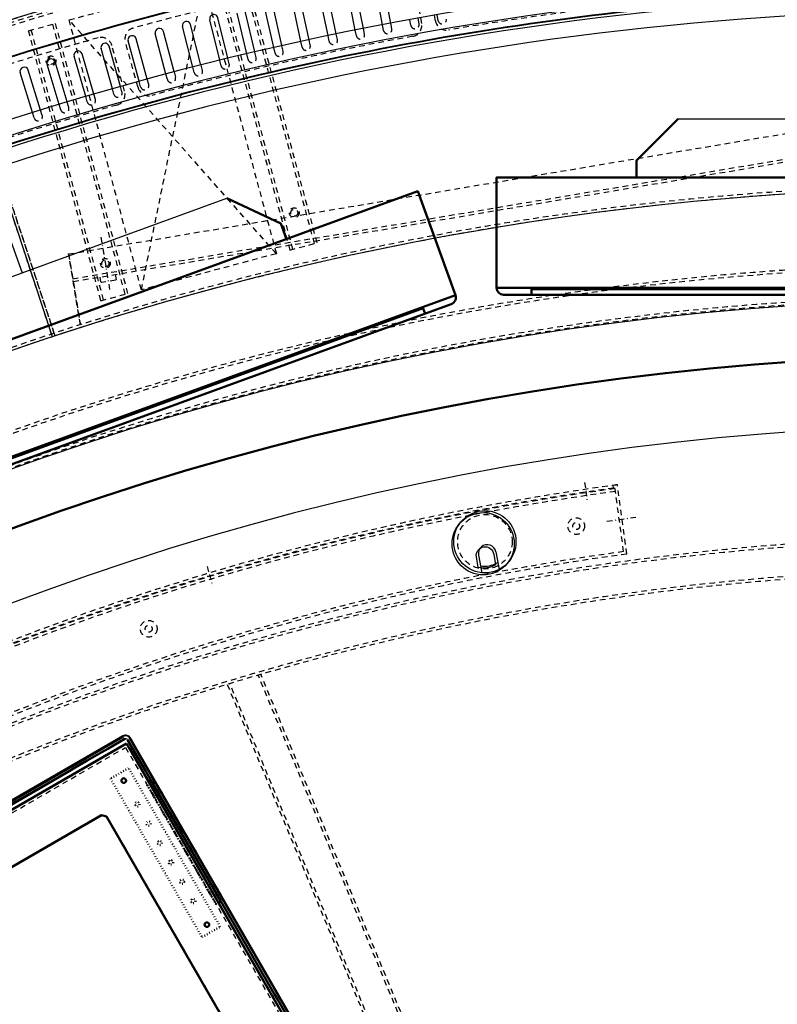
# Model space of a CAD drawing. Extents: x -7591 to -2491, y 6498 to 10061.
# Tile 51 of 125: x -5872 to -5329, y 8564 to 9269. Entities that reach past the tile are written whole.
import ezdxf

# ---------------------------------------------------------------- set-up
doc = ezdxf.new("R2010")
doc.units = 0
doc.header["$MEASUREMENT"] = 0
for name, pattern in [('DASHDOT', [8.5, 4, -2, 0.5, -2]), ('DOT', [2, 0.5, -1.5]), ('HIDDEN', [7, 4, -3])]:
    doc.linetypes.add(name, pattern=pattern)
doc.layers.get('0').update_dxf_attribs({"linetype": 'CONTINUOUS'})
doc.layers.add('LE_ALL', color=7, linetype='CONTINUOUS', lineweight=50)
doc.layers.add('LE_HIDDEN', color=7, linetype='CONTINUOUS')
doc.layers.add('LE_MIDDLE', color=7, linetype='CONTINUOUS')

msp = doc.modelspace()

# ---------------------------------------------------------------- linework, layer by layer
for p, q in [((-5606.08, 9266.14), (-5611.65, 9295.5)), ((-5645.07, 9258.44), (-5651.15, 9287.7)), ((-5625.59, 9262.37), (-5631.42, 9291.69)), ((-5683.92, 9250.05), (-5690.51, 9279.21)), ((-5670.37, 9253.06), (-5676.72, 9282.26)), ((-5664.51, 9254.33), (-5670.85, 9283.54)), ((-5709.13, 9244.24), (-5715.98, 9273.33)), ((-5703.28, 9245.61), (-5710.14, 9274.7)), ((-5689.77, 9248.73), (-5696.37, 9277.88)), ((-5728.44, 9239.57), (-5735.55, 9268.6)), ((-5766.95, 9229.74), (-5774.56, 9258.64)), ((-5747.72, 9234.74), (-5755.07, 9263.71)), ((-5786.14, 9224.57), (-5794, 9253.4)), ((-5805.28, 9219.23), (-5813.39, 9248)), ((-5843.39, 9207.95), (-5852.03, 9236.68)), ((-5824.37, 9213.73), (-5832.74, 9242.42)), ((-5862.41, 9202.23), (-5871.28, 9230.77)), ((-5400.29, 9197.8), (-4968.29, 9197.8)), ((-5848.2, 9041.79), (-5896.74, 9188.99)), ((-6129.23, 8993.1), (-5723.29, 9140.85)), ((-5530.9, 8887.86), (-5528.52, 8875.29))]:
    msp.add_line(p, q)
for points in [[(-3319.19, 8334.81, 0.111006), (-4057.65, 9007.3, 0.000315), (-4060.15, 9008.72, 0.005079), (-4100.61, 9031.15, 0.000315), (-4103.13, 9032.51, 0.252871), (-6267.97, 9031.15, 0.005079), (-6308.43, 9008.72, 0.111325), (-7049.39, 8334.81)], [(-5631.48, 9261.2), (-5637.31, 9290.51, -1), (-5631.42, 9291.69)], [(-5611.97, 9265.02), (-5617.55, 9294.38, -1), (-5611.65, 9295.5)], [(-5650.94, 9257.21), (-5657.03, 9286.48, -1), (-5651.15, 9287.7)], [(-5722.61, 9241), (-5729.72, 9270.03, 1), (-5735.55, 9268.6)], [(-5741.9, 9236.21), (-5749.26, 9265.18, 1), (-5755.07, 9263.71)], [(-5741.9, 9236.21), (-5749.26, 9265.18, 1), (-5755.07, 9263.71)], [(-5761.15, 9231.26), (-5768.76, 9260.17, 1), (-5774.56, 9258.64)], [(-5761.15, 9231.26), (-5768.76, 9260.17, 1), (-5774.56, 9258.64)], [(-5799.5, 9220.86), (-5807.62, 9249.63, 1), (-5813.39, 9248)], [(-5780.35, 9226.15), (-5788.21, 9254.98, 1), (-5794, 9253.4)], [(-5818.61, 9215.41), (-5826.98, 9244.1, 1), (-5832.74, 9242.42)], [(-5837.67, 9209.79), (-5846.29, 9238.41, 1), (-5852.03, 9236.68)], [(-5856.68, 9204.01), (-5865.55, 9232.55, 1), (-5871.28, 9230.77)], [(-5532.36, 8886.23), (-5531.12, 8878.61, -0.186805), (-5543.56, 8876.58), (-5544.8, 8884.21, -1), (-5532.36, 8886.23)], [(-5530.9, 8887.86, 1), (-5543.28, 8885.51), (-5540.89, 8872.94)], [(-5958.88, 8165.33), (-5582.16, 8382.83, 0.414214), (-5580.69, 8388.3), (-5792.24, 8754.7, 0.414214), (-5797.7, 8756.17), (-6174.42, 8538.67, 0.414214), (-6175.89, 8533.2)]]:
    msp.add_lwpolyline(points, format="xyb")
for points in [[(-5591.71, 9264.62), (-5591.71, 9264.62)], [(-5708.18, 9240.23), (-5708.18, 9240.23)], [(-5982.64, 9046.45), (-5999.4, 9092.5), (-5886.64, 9133.54), (-5869.88, 9087.49)]]:
    msp.add_lwpolyline(points)
for centre in [(-5539.95, 8893.66), (-5538.69, 8895.08)]:
    msp.add_circle(centre, 22.25)
for centre, radius, start, end in [((-5184.29, 7028.43), 2396.87, 31.73211, 148.26789), ((-5184.29, 7028.43), 2391.87, 31.73211, 148.26789), ((-5184.29, 7028.43), 2372, 31.75, 148.25), ((-5184.29, 7028.43), 2370, 31.79835, 148.20165), ((-5184.29, 7028.43), 2345, 32.74999, 147.24999), ((-5184.29, 7028.43), 2320, 95.44826, 110.05174), ((-5184.29, 7028.43), 2319.5, 95.44826, 110.05174), ((-5184.29, 7028.43), 2266.16, 35.00882, 144.99118), ((-5184.29, 7028.43), 2258.06, 35.00886, 144.99114), ((-5184.29, 7028.43), 2260.5, 95.4521, 110.0479), ((-5184.29, 7028.43), 2247.11, 35.0089, 144.9911), ((-5184.29, 7028.43), 2260, 95.4521, 110.0479), ((-5184.29, 7028.43), 2120, 90, 129.25), ((-5184.29, 7028.43), 2040, 31.79835, 148.20165), ((-5184.29, 7028.43), 1950, 32.04534, 147.95466), ((-5538.69, 8895.08), 17.45, -100.41231, -58.08769), ((-5795.7, 8752.7), 3.5, 30, 120), ((-5795.7, 8752.7), 1.5, 30, 120)]:
    msp.add_arc(centre, radius, start, end)
at = {"layer": 'LE_ALL'}
for p, q in [((-5505.29, 9071.8), (-5505.29, 9076.8)), ((-5505.29, 9075.8), (-4863.29, 9075.8)), ((-4843.29, 9071.8), (-5525.29, 9071.8)), ((-5562.73, 9065.2), (-6203.6, 8831.94)), ((-6186.17, 8842.54), (-5582.89, 9062.12)), ((-5581.52, 9058.36), (-5583.23, 9063.06)), ((-6170.99, 8533.72), (-5795.14, 8750.72)), ((-5795.14, 8750.72), (-5589.39, 8394.35)), ((-5812.91, 8744.5), (-5808.58, 8747)), ((-5792.89, 8746.82), (-5587.14, 8390.45)), ((-5836.29, 8731), (-5831.96, 8733.5)), ((-5781.4, 8730.94), (-5778.9, 8726.61)), ((-5777.65, 8724.44), (-5727.65, 8637.84)), ((-5772.67, 8719.81), (-5774.17, 8722.41)), ((-5769.67, 8714.62), (-5772.17, 8718.95)), ((-5761.67, 8700.76), (-5764.17, 8705.09)), ((-5753.67, 8686.9), (-5756.17, 8691.23)), ((-5745.67, 8673.05), (-5748.17, 8677.38)), ((-5737.67, 8659.19), (-5740.17, 8663.52)), ((-5729.67, 8645.33), (-5732.17, 8649.66)), ((-5727.67, 8641.87), (-5729.17, 8644.47)), ((-5689.38, 8571.55), (-5686.88, 8567.22))]:
    msp.add_line(p, q, dxfattribs=at)
at = {"layer": 'LE_ALL', "color": 1, "linetype": 'DOT'}
for p, q in [((-5813.91, 8746.23), (-5809.58, 8748.73)), ((-5808.58, 8747), (-5812.91, 8744.5)), ((-5809.58, 8748.73), (-5808.58, 8747)), ((-5835.12, 8733.98), (-5824.3, 8740.23)), ((-5823.3, 8738.5), (-5834.12, 8732.25)), ((-5823.3, 8738.5), (-5824.3, 8740.23)), ((-5837.29, 8732.73), (-5832.96, 8735.23)), ((-5831.96, 8733.5), (-5836.29, 8731)), ((-5835.12, 8733.98), (-5834.12, 8732.25)), ((-5832.96, 8735.23), (-5831.96, 8733.5)), ((-5793.63, 8733.12), (-5806.62, 8725.62)), ((-5728.13, 8619.67), (-5793.63, 8733.12)), ((-5778.9, 8726.61), (-5781.4, 8730.94)), ((-5779.67, 8731.94), (-5777.17, 8727.61)), ((-5806.62, 8725.62), (-5741.12, 8612.17)), ((-5777.65, 8724.44), (-5781.12, 8722.44)), ((-5777.17, 8727.61), (-5778.9, 8726.61)), ((-5727.65, 8637.84), (-5777.65, 8724.44)), ((-5775.9, 8721.41), (-5774.17, 8722.41)), ((-5774.17, 8722.41), (-5772.67, 8719.81)), ((-5775.9, 8721.41), (-5779.37, 8719.41)), ((-5779.37, 8719.41), (-5777.87, 8716.81)), ((-5773.45, 8717.17), (-5776.92, 8715.17)), ((-5776.92, 8715.17), (-5775.32, 8712.4)), ((-5774.4, 8718.81), (-5775.9, 8721.41)), ((-5774.4, 8718.81), (-5775.9, 8721.41)), ((-5773.9, 8717.95), (-5772.17, 8718.95)), ((-5771.4, 8713.62), (-5773.9, 8717.95)), ((-5771.85, 8714.4), (-5773.45, 8717.17)), ((-5772.17, 8718.95), (-5769.67, 8714.62)), ((-5765.45, 8703.31), (-5768.92, 8701.31)), ((-5768.92, 8701.31), (-5767.32, 8698.54)), ((-5765.9, 8704.09), (-5764.17, 8705.09)), ((-5763.4, 8699.76), (-5765.9, 8704.09)), ((-5763.85, 8700.54), (-5765.45, 8703.31)), ((-5764.17, 8705.09), (-5761.67, 8700.76)), ((-5757.45, 8689.45), (-5760.92, 8687.45)), ((-5760.92, 8687.45), (-5759.32, 8684.68)), ((-5757.9, 8690.23), (-5756.17, 8691.23)), ((-5755.4, 8685.9), (-5757.9, 8690.23)), ((-5755.85, 8686.68), (-5757.45, 8689.45)), ((-5756.17, 8691.23), (-5753.67, 8686.9)), ((-5749.45, 8675.6), (-5752.92, 8673.6)), ((-5752.92, 8673.6), (-5751.32, 8670.83)), ((-5749.9, 8676.38), (-5748.17, 8677.38)), ((-5747.4, 8672.05), (-5749.9, 8676.38)), ((-5747.85, 8672.83), (-5749.45, 8675.6)), ((-5748.17, 8677.38), (-5745.67, 8673.05)), ((-5741.45, 8661.74), (-5744.92, 8659.74)), ((-5744.92, 8659.74), (-5743.32, 8656.97)), ((-5741.9, 8662.52), (-5740.17, 8663.52)), ((-5739.4, 8658.19), (-5741.9, 8662.52)), ((-5739.85, 8658.97), (-5741.45, 8661.74)), ((-5740.17, 8663.52), (-5737.67, 8659.19)), ((-5733.45, 8647.89), (-5736.92, 8645.89)), ((-5736.92, 8645.89), (-5735.32, 8643.11)), ((-5733.9, 8648.66), (-5732.17, 8649.66)), ((-5731.4, 8644.33), (-5733.9, 8648.66)), ((-5731.85, 8645.11), (-5733.45, 8647.89)), ((-5732.17, 8649.66), (-5729.67, 8645.33)), ((-5730.9, 8643.47), (-5729.17, 8644.47)), ((-5729.17, 8644.47), (-5727.67, 8641.87)), ((-5730.9, 8643.47), (-5734.37, 8641.47)), ((-5734.37, 8641.47), (-5732.87, 8638.87)), ((-5729.4, 8640.87), (-5730.9, 8643.47)), ((-5729.4, 8640.87), (-5730.9, 8643.47)), ((-5729.39, 8636.84), (-5731.12, 8635.84)), ((-5741.12, 8612.17), (-5728.13, 8619.67)), ((-5686.88, 8567.22), (-5689.38, 8571.55)), ((-5687.65, 8572.55), (-5685.15, 8568.22)), ((-5685.15, 8568.22), (-5686.88, 8567.22))]:
    msp.add_line(p, q, dxfattribs=at)
at = {"layer": 'LE_ALL'}
for points in [[(-5430.29, 9155.8), (-5430.29, 9167.8), (-5400.29, 9197.8)], [(-4838.29, 9076.8), (-5530.29, 9076.8), (-5530.29, 9155.8), (-4838.29, 9155.8), (-4838.29, 9076.8)], [(-5559.74, 9071.61), (-6210.01, 8834.93), (-6237.03, 8909.17), (-5586.76, 9145.85), (-5559.74, 9071.61)], [(-5723.29, 9140.85), (-5684.83, 9122.92), (-5680.73, 9111.64)], [(-5797.45, 8755.73), (-5809.58, 8748.73), (-5813.91, 8746.23), (-5824.3, 8740.23), (-5832.96, 8735.23), (-5837.29, 8732.73), (-5889.25, 8702.73), (-5910.9, 8690.23), (-5975.85, 8652.73), (-5997.5, 8640.23), (-6049.47, 8610.23), (-6053.8, 8607.73), (-6062.46, 8602.73), (-6140.4, 8557.73), (-6144.73, 8555.23), (-6174.17, 8538.23)], [(-5796.45, 8754), (-5808.58, 8747), (-5812.91, 8744.5), (-5823.3, 8738.5), (-5831.96, 8733.5), (-5836.29, 8731), (-5888.25, 8701), (-5909.9, 8688.5), (-5974.85, 8651), (-5996.5, 8638.5), (-6048.47, 8608.5), (-6052.8, 8606), (-6061.46, 8601), (-6139.4, 8556), (-6143.73, 8553.5), (-6173.17, 8536.5)], [(-5623.85, 8458.05), (-5686.88, 8567.22), (-5689.38, 8571.55), (-5727.65, 8637.84), (-5729.4, 8640.87), (-5730.9, 8643.47), (-5731.4, 8644.33), (-5731.85, 8645.11), (-5733.45, 8647.89), (-5733.9, 8648.66), (-5739.4, 8658.19), (-5739.85, 8658.97), (-5741.45, 8661.74), (-5741.9, 8662.52), (-5747.4, 8672.05), (-5747.85, 8672.83), (-5749.45, 8675.6), (-5749.9, 8676.38), (-5755.4, 8685.9), (-5755.85, 8686.68), (-5757.45, 8689.45), (-5757.9, 8690.23), (-5763.4, 8699.76), (-5763.85, 8700.54), (-5765.45, 8703.31), (-5765.9, 8704.09), (-5771.4, 8713.62), (-5771.85, 8714.4), (-5773.45, 8717.17), (-5773.9, 8717.95), (-5774.4, 8718.81), (-5775.9, 8721.41), (-5777.65, 8724.44), (-5778.9, 8726.61), (-5781.4, 8730.94), (-5794.4, 8753.45)], [(-5622.12, 8459.05), (-5685.15, 8568.22), (-5687.65, 8572.55), (-5727.67, 8641.87), (-5729.17, 8644.47), (-5729.67, 8645.33), (-5732.17, 8649.66), (-5737.67, 8659.19), (-5740.17, 8663.52), (-5745.67, 8673.05), (-5748.17, 8677.38), (-5753.67, 8686.9), (-5756.17, 8691.23), (-5761.67, 8700.76), (-5764.17, 8705.09), (-5769.67, 8714.62), (-5772.17, 8718.95), (-5772.67, 8719.81), (-5774.17, 8722.41), (-5777.17, 8727.61), (-5779.67, 8731.94), (-5792.17, 8753.59)], [(-5809.58, 8748.73), (-5813.91, 8746.23)], [(-5824.3, 8740.23), (-5832.96, 8735.23), (-5835.12, 8733.98)], [(-5834.12, 8732.25), (-5831.96, 8733.5), (-5823.3, 8738.5)], [(-5835.12, 8733.98), (-5837.29, 8732.73), (-5878.43, 8708.98)], [(-5877.43, 8707.25), (-5836.29, 8731), (-5834.12, 8732.25)], [(-5832.96, 8735.23), (-5837.29, 8732.73)], [(-5777.17, 8727.61), (-5779.67, 8731.94)], [(-5777.65, 8724.44), (-5779.39, 8723.44)], [(-5775.9, 8721.41), (-5774.4, 8718.81)], [(-5775.9, 8721.41), (-5774.4, 8718.81)], [(-5773.9, 8717.95), (-5773.45, 8717.17), (-5771.85, 8714.4), (-5771.4, 8713.62)], [(-5773.45, 8717.17), (-5771.85, 8714.4)], [(-5765.9, 8704.09), (-5765.45, 8703.31), (-5763.85, 8700.54), (-5763.4, 8699.76)], [(-5765.45, 8703.31), (-5763.85, 8700.54)], [(-6117.66, 8523.52), (-6118.61, 8519.99), (-5948.69, 8225.69), (-5945.16, 8224.74), (-5640.47, 8400.66), (-5639.52, 8404.19), (-5809.43, 8698.49), (-5812.97, 8699.43), (-6117.66, 8523.52)], [(-5757.9, 8690.23), (-5757.45, 8689.45), (-5755.85, 8686.68), (-5755.4, 8685.9)], [(-5757.45, 8689.45), (-5755.85, 8686.68)], [(-5749.9, 8676.38), (-5749.45, 8675.6), (-5747.85, 8672.83), (-5747.4, 8672.05)], [(-5749.45, 8675.6), (-5747.85, 8672.83)], [(-5741.9, 8662.52), (-5741.45, 8661.74), (-5739.85, 8658.97), (-5739.4, 8658.19)], [(-5741.45, 8661.74), (-5739.85, 8658.97)], [(-5733.9, 8648.66), (-5733.45, 8647.89), (-5731.85, 8645.11), (-5731.4, 8644.33)], [(-5733.45, 8647.89), (-5731.85, 8645.11)], [(-5730.9, 8643.47), (-5729.4, 8640.87)], [(-5730.9, 8643.47), (-5729.4, 8640.87)], [(-5727.65, 8637.84), (-5729.39, 8636.84)], [(-5685.15, 8568.22), (-5687.65, 8572.55)]]:
    msp.add_lwpolyline(points, dxfattribs=at)
msp.add_lwpolyline([(-5959.13, 8165.77), (-5934.45, 8180.02), (-5930.12, 8182.52), (-5834.85, 8237.52), (-5830.52, 8240.02), (-5735.26, 8295.02), (-5730.93, 8297.52), (-5635.67, 8352.52), (-5631.34, 8355.02), (-5611.42, 8366.52), (-5607.09, 8369.02), (-5582.41, 8383.27, 0.414214), (-5581.13, 8388.05), (-5792.67, 8754.45)], format="xyb", dxfattribs=at)
at = {"layer": 'LE_ALL', "color": 1, "linetype": 'DOT'}
for points in [[(-5813.91, 8746.23), (-5812.91, 8744.5)], [(-5878.43, 8708.98), (-5835.12, 8733.98), (-5834.12, 8732.25), (-5877.43, 8707.25)], [(-5837.29, 8732.73), (-5836.29, 8731)], [(-5728.13, 8619.67), (-5793.63, 8733.12), (-5806.62, 8725.62), (-5741.12, 8612.17), (-5728.13, 8619.67)], [(-5779.67, 8731.94), (-5781.4, 8730.94)], [(-5779.39, 8723.44), (-5781.12, 8722.44), (-5731.12, 8635.84)], [(-5727.65, 8637.84), (-5731.12, 8635.84), (-5781.12, 8722.44)], [(-5774.4, 8718.81), (-5777.87, 8716.81), (-5779.37, 8719.41)], [(-5771.85, 8714.4), (-5775.32, 8712.4), (-5776.92, 8715.17)], [(-5774.4, 8718.81), (-5772.67, 8719.81)], [(-5771.4, 8713.62), (-5769.67, 8714.62)], [(-5763.85, 8700.54), (-5767.32, 8698.54), (-5768.92, 8701.31)], [(-5763.4, 8699.76), (-5761.67, 8700.76)], [(-6118.61, 8519.99), (-6117.66, 8523.52), (-5812.97, 8699.43), (-5809.43, 8698.49), (-5639.52, 8404.19), (-5640.47, 8400.66), (-5945.16, 8224.74), (-5948.69, 8225.69), (-6118.61, 8519.99)], [(-5755.85, 8686.68), (-5759.32, 8684.68), (-5760.92, 8687.45)], [(-5755.4, 8685.9), (-5753.67, 8686.9)], [(-5747.85, 8672.83), (-5751.32, 8670.83), (-5752.92, 8673.6)], [(-5747.4, 8672.05), (-5745.67, 8673.05)], [(-5739.85, 8658.97), (-5743.32, 8656.97), (-5744.92, 8659.74)], [(-5739.4, 8658.19), (-5737.67, 8659.19)], [(-5731.85, 8645.11), (-5735.32, 8643.11), (-5736.92, 8645.89)], [(-5731.4, 8644.33), (-5729.67, 8645.33)], [(-5729.4, 8640.87), (-5732.87, 8638.87), (-5734.37, 8641.47)], [(-5729.4, 8640.87), (-5727.67, 8641.87)], [(-5687.65, 8572.55), (-5689.38, 8571.55)]]:
    msp.add_lwpolyline(points, dxfattribs=at)
for centre, radius in [((-5797.13, 8724.17), 1.65), ((-5797.13, 8724.17), 1.65), ((-5787.38, 8707.28), 1.6), ((-5787.38, 8707.28), 1.6), ((-5779.38, 8693.43), 1.6), ((-5779.38, 8693.43), 1.6), ((-5771.38, 8679.57), 1.6), ((-5771.38, 8679.57), 1.6), ((-5763.38, 8665.71), 1.6), ((-5763.38, 8665.71), 1.6), ((-5755.38, 8651.86), 1.6), ((-5755.38, 8651.86), 1.6), ((-5747.38, 8638), 1.6), ((-5747.38, 8638), 1.6), ((-5737.63, 8621.11), 1.65), ((-5737.63, 8621.11), 1.65)]:
    msp.add_circle(centre, radius, dxfattribs=at)
at = {"layer": 'LE_ALL'}
msp.add_arc((-5184.29, 7028.43), 2000, 90, 148.25, dxfattribs=at)
for centre, major_axis, start_param, end_param in [((-5525.29, 9076.8), (5, 0), 3.141593, 4.712389), ((-5525.29, 9076.8), (5, 0), 3.141593, 4.712389), ((-5564.44, 9069.9), (5, 0), 5.061455, 6.632251), ((-5564.44, 9069.9), (0, -5), 0.3491, 1.919896), ((-5564.44, 9069.9), (5, 0), 5.061455, 6.632251), ((-5564.44, 9069.9), (0, -5), 0.3491, 1.919896), ((-5797.13, 8724.17), (1.65, 0), 0, 6.283185), ((-5797.13, 8724.17), (1.65, 0), 0, 6.283185), ((-5737.63, 8621.11), (0, -1.65), 0, 6.283185), ((-5737.63, 8621.11), (1.65, 0), 0, 6.283185)]:
    msp.add_ellipse(centre, major_axis=major_axis, ratio=1, start_param=start_param, end_param=end_param, dxfattribs=at)
at = {"layer": 'LE_HIDDEN', "color": 1, "linetype": 'HIDDEN'}
for p, q in [((-5712.64, 9301.64), (-5660.88, 9108.45)), ((-5712.64, 9301.64), (-5660.88, 9108.45)), ((-5710.71, 9302.16), (-5658.95, 9108.97)), ((-5710.71, 9302.16), (-5658.95, 9108.97)), ((-5583.91, 9265.99), (-5589.82, 9299.51)), ((-5574.06, 9267.73), (-5579.97, 9301.24)), ((-5836.28, 9268.51), (-5739.69, 9294.39)), ((-5836.28, 9268.51), (-5739.69, 9294.39)), ((-5730.03, 9296.98), (-5678.27, 9103.79)), ((-5730.03, 9296.98), (-5678.27, 9103.79)), ((-5728.1, 9297.5), (-5676.33, 9104.31)), ((-5728.1, 9297.5), (-5676.33, 9104.31)), ((-5865.26, 9260.75), (-5845.94, 9265.92)), ((-5865.26, 9260.75), (-5845.94, 9265.92)), ((-5796.11, 9072.22), (-5847.87, 9265.4)), ((-5796.11, 9072.22), (-5847.87, 9265.4)), ((-5794.18, 9072.74), (-5845.94, 9265.92)), ((-5794.18, 9072.74), (-5845.94, 9265.92)), ((-5784.52, 9075.32), (-5836.28, 9268.51)), ((-5687.92, 9101.21), (-5836.28, 9268.51)), ((-5784.52, 9075.32), (-5836.28, 9268.51)), ((-5687.92, 9101.21), (-5836.28, 9268.51)), ((-5611.21, 9260.98), (-5611.97, 9265.02)), ((-5813.5, 9067.56), (-5865.26, 9260.75)), ((-5813.49, 9067.56), (-5865.26, 9260.75)), ((-5811.56, 9068.08), (-5863.33, 9261.26)), ((-5811.56, 9068.08), (-5863.33, 9261.26)), ((-5630.67, 9257.17), (-5631.48, 9261.2)), ((-5796.53, 9217.39), (-5805.63, 9250.18)), ((-5786.89, 9220.06), (-5795.99, 9252.85)), ((-5741.9, 9236.21), (-5740.89, 9232.23)), ((-5761.15, 9231.26), (-5760.1, 9227.29)), ((-5836.62, 9101), (-5244.91, 9200.39)), ((-5848.2, 9041.79), (-5896.74, 9188.99)), ((-5846.3, 9042.42), (-5895.46, 9191.52)), ((-5833.64, 9083.25), (-5241.93, 9182.64)), ((-5833.64, 9083.25), (-5241.93, 9182.64)), ((-5833.31, 9081.28), (-5241.6, 9180.67)), ((-5833.31, 9081.28), (-5241.6, 9180.67)), ((-5678.27, 9103.79), (-5658.95, 9108.97)), ((-5678.27, 9103.79), (-5658.95, 9108.97)), ((-5828.12, 9050.4), (-5836.62, 9101)), ((-5828.12, 9050.4), (-5836.62, 9101)), ((-5687.92, 9101.21), (-5784.52, 9075.32)), ((-5687.92, 9101.21), (-5784.52, 9075.32)), ((-5813.5, 9067.56), (-5794.18, 9072.74)), ((-5813.49, 9067.56), (-5794.18, 9072.74)), ((-5446.58, 8933.46), (-5446.85, 8935.44)), ((-5439.39, 8888.01), (-5445.86, 8935.57)), ((-5504.52, 8325.46), (-5700.92, 8799.62)), ((-5502.53, 8325.87), (-5698.99, 8800.18)), ((-5723.08, 8793.01), (-5527.37, 8320.53)), ((-5525.39, 8320.97), (-5721.16, 8793.59)), ((-6168.17, 8533.04), (-5795.95, 8747.94)), ((-5795.87, 8747.99), (-5589.87, 8391.19))]:
    msp.add_line(p, q, dxfattribs=at)
for points in [[(-5186.29, 9150.43, 0.172955), (-6528.44, 8670.42), (-6468.33, 8596.86, 0.078205), (-6887.99, 8126.67), (-7153.76, 8297.61, -0.254675), (-5186.29, 9371.43)], [(-7153.76, 8297.61, -0.254675), (-5186.29, 9371.43), (-5186.29, 9290.43), (-5204.29, 9290.43)], [(-5846.92, 9044.32), (-5895.46, 9191.52, 0.069816), (-6463.32, 8912.26, 0.000549), (-6467.45, 8909.45), (-6380.21, 8781.33)], [(-5186.29, 9150.43, 0.172955), (-6528.44, 8670.42), (-6468.33, 8596.86, 0.078205), (-6887.99, 8126.67), (-7155.44, 8298.7)], [(-5437.14, 8886.3), (-5443.88, 8935.85, 0.00026), (-5445.86, 8935.57)], [(-5437.14, 8886.3, 0.219407), (-6761.24, 8042.76), (-6803.29, 8069.8)]]:
    msp.add_lwpolyline(points, format="xyb", dxfattribs=at)
for points in [[(-5784.52, 9075.32), (-5739.69, 9294.39), (-5687.92, 9101.21)], [(-5784.52, 9075.32), (-5739.69, 9294.39), (-5687.92, 9101.21)], [(-5572.18, 9268.09), (-5572.87, 9272.14)], [(-5605.31, 9262.1), (-5606.08, 9266.14)], [(-5591.71, 9264.62), (-5592.44, 9268.67)], [(-5585.8, 9265.68), (-5586.54, 9269.73)], [(-5650.1, 9253.19), (-5650.94, 9257.21)], [(-5644.23, 9254.41), (-5645.07, 9258.44)], [(-5624.79, 9258.34), (-5625.59, 9262.37)], [(-5669.5, 9249.04), (-5670.37, 9253.06)], [(-5663.64, 9250.31), (-5664.51, 9254.33)], [(-5708.18, 9240.23), (-5709.13, 9244.24)], [(-5702.34, 9241.61), (-5703.28, 9245.61)], [(-5688.86, 9244.72), (-5689.77, 9248.73)], [(-5683.01, 9246.04), (-5683.92, 9250.05)], [(-5727.46, 9235.57), (-5728.44, 9239.57)], [(-5721.64, 9237), (-5722.61, 9241)], [(-5765.9, 9225.76), (-5766.95, 9229.74)], [(-5746.7, 9230.75), (-5747.72, 9234.74)], [(-5785.05, 9220.6), (-5786.14, 9224.57)], [(-5779.27, 9222.18), (-5780.35, 9226.15)], [(-5817.46, 9211.46), (-5818.61, 9215.41)], [(-5804.16, 9215.27), (-5805.28, 9219.23)], [(-5798.39, 9216.9), (-5799.5, 9220.86)], [(-5842.23, 9204.12), (-5843.39, 9207.95)], [(-5836.49, 9205.85), (-5837.67, 9209.79)], [(-5823.22, 9209.78), (-5824.37, 9213.73)], [(-5861.19, 9198.3), (-5862.41, 9202.23)], [(-5855.46, 9200.08), (-5856.68, 9204.01)], [(-5836.62, 9101), (-5828.12, 9050.4), (-5836.62, 9101), (-5244.91, 9200.39), (-5236.41, 9149.79)], [(-5803, 9082.21), (-5812.96, 9080.54), (-5813.53, 9080.95), (-5814.13, 9084.5)], [(-5803, 9082.21), (-5812.96, 9080.54), (-5813.53, 9080.95), (-5814.13, 9084.5)], [(-5803, 9082.21), (-5812.96, 9080.54), (-5813.53, 9080.95), (-5814.13, 9084.5)], [(-5803, 9082.21), (-5812.96, 9080.54), (-5813.53, 9080.95), (-5814.13, 9084.5)], [(-5803.18, 9086.34), (-5802.59, 9082.79)], [(-5803.18, 9086.34), (-5802.59, 9082.79)], [(-5803.18, 9086.34), (-5802.59, 9082.79)], [(-5803.18, 9086.34), (-5802.59, 9082.79)]]:
    msp.add_lwpolyline(points, dxfattribs=at)
for centre, radius in [((-5849.13, 9239.19), 3.5), ((-5849.13, 9239.19), 3.5), ((-5849.13, 9239.19), 2.5), ((-5849.13, 9239.19), 2.5), ((-5675.08, 9130.53), 3.5), ((-5675.08, 9130.53), 3.5), ((-5675.08, 9130.53), 2.5), ((-5675.08, 9130.53), 2.5), ((-5810.31, 9094.3), 3.5), ((-5810.31, 9094.3), 3.5), ((-5810.31, 9094.3), 2.5), ((-5810.31, 9094.3), 2.5), ((-5538.69, 8895.08), 19.5), ((-5473.32, 8906.32), 6), ((-5473.32, 8906.32), 2.5), ((-5779.3, 8832.86), 6), ((-5779.3, 8832.86), 2.5)]:
    msp.add_circle(centre, radius, dxfattribs=at)
for centre, radius, start, end in [((-5184.29, 7028.43), 2368, 93.04839, 112.4516), ((-5184.29, 7028.43), 2345, 91.52018, 107.55983), ((-5184.29, 7028.43), 2341, 91.04895, 108.03104), ((-5184.29, 7028.43), 2341, 91.04895, 108.03104), ((-5184.29, 7028.43), 2315, 100.32286, 105.17714), ((-5184.29, 7028.43), 2265, 95.57769, 99.67231), ((-5588.76, 9265.15), 3, -169.75, 10.25), ((-5591.79, 9264.6), 8, -79.67231, 10), ((-5566.18, 9269.12), 8, -170, -80.32769), ((-5569.22, 9268.6), 3, -170.25, 9.75), ((-5788.27, 9254.96), 8, 105.17714, -164.5), ((-5627.73, 9257.75), 3, -168.75, 11.25), ((-5608.26, 9261.54), 3, -169.25, 10.75), ((-5184.29, 7028.43), 2315, 105.82286, 109.92714), ((-5813.33, 9248.01), 8, 15.5, 105.82286), ((-5184.29, 7028.43), 2265, 100.32769, 105.17231), ((-5666.57, 9249.67), 3, -167.75, 12.25), ((-5647.17, 9253.8), 3, -168.25, 11.75), ((-5685.94, 9245.38), 3, -167.25, 12.75), ((-5724.55, 9236.29), 3, -166.25, 13.75), ((-5705.26, 9240.92), 3, -166.75, 13.25), ((-5743.8, 9231.49), 3, -165.75, 14.25), ((-5782.16, 9221.39), 3, -164.75, 15.25), ((-5763, 9226.52), 3, -165.25, 14.75), ((-5801.27, 9216.09), 3, -164.25, 15.75), ((-5804.24, 9215.25), 8, -74.17231, 15.5), ((-5779.19, 9222.2), 8, -164.5, -74.82769), ((-5820.34, 9210.62), 3, -163.75, 16.25), ((-5184.29, 7028.43), 2265, 105.82769, 109.92231), ((-5839.36, 9204.99), 3, -163.25, 16.75), ((-5858.33, 9199.19), 3, -162.75, 17.25), ((-5184.29, 7028.43), 2120, 90, 129.25), ((-5184.29, 7028.43), 2065.69, 40.48822, 139.52979), ((-5184.29, 7028.43), 2063.69, 40.48822, 139.52979), ((-5184.29, 7028.43), 2042.69, 40.48822, 139.51177), ((-5184.29, 7028.43), 2040.69, 40.48822, 139.51177), ((-5184.29, 7028.43), 1925, 97.75, 147.25), ((-5184.29, 7028.43), 1923, 97.83939, 122.4851), ((-5184.29, 7028.43), 1922.5, 97.80961, 147.19039), ((-5184.29, 7028.43), 1920.5, 97.80967, 147.19033), ((-5184.29, 7028.43), 1870, 93.40298, 139.46784), ((-5184.29, 7028.43), 1868, 93.46808, 139.40484), ((-5184.29, 7028.43), 1877, 97.81105, 147.25), ((-5184.29, 7028.43), 1847, 94.16047, 138.73488), ((-5184.29, 7028.43), 1845, 94.22726, 138.67026)]:
    msp.add_arc(centre, radius, start, end, dxfattribs=at)
at = {"layer": 'LE_MIDDLE', "color": 1, "linetype": 'DASHDOT'}
for p, q in [((-5807, 9075.56), (-5813.63, 9115.01)), ((-5807, 9075.56), (-5813.63, 9115.01)), ((-5807, 9075.56), (-5813.63, 9115.01)), ((-5807, 9075.56), (-5813.63, 9115.01)), ((-5430.6, 8912.42), (-5452.4, 8909.46)), ((-5737.54, 8877.43), (-5735.88, 8871.67)), ((-5735.88, 8871.67), (-5733.53, 8863.5))]:
    msp.add_line(p, q, dxfattribs=at)
for points in [[(-5802.59, 9082.79), (-5803, 9082.21)], [(-5802.59, 9082.79), (-5803, 9082.21)], [(-5802.59, 9082.79), (-5803, 9082.21)], [(-5802.59, 9082.79), (-5803, 9082.21)], [(-5467.33, 8937.56), (-5466.51, 8931.62), (-5465.36, 8923.2)]]:
    msp.add_lwpolyline(points, dxfattribs=at)

doc.saveas('drawing.dxf')
